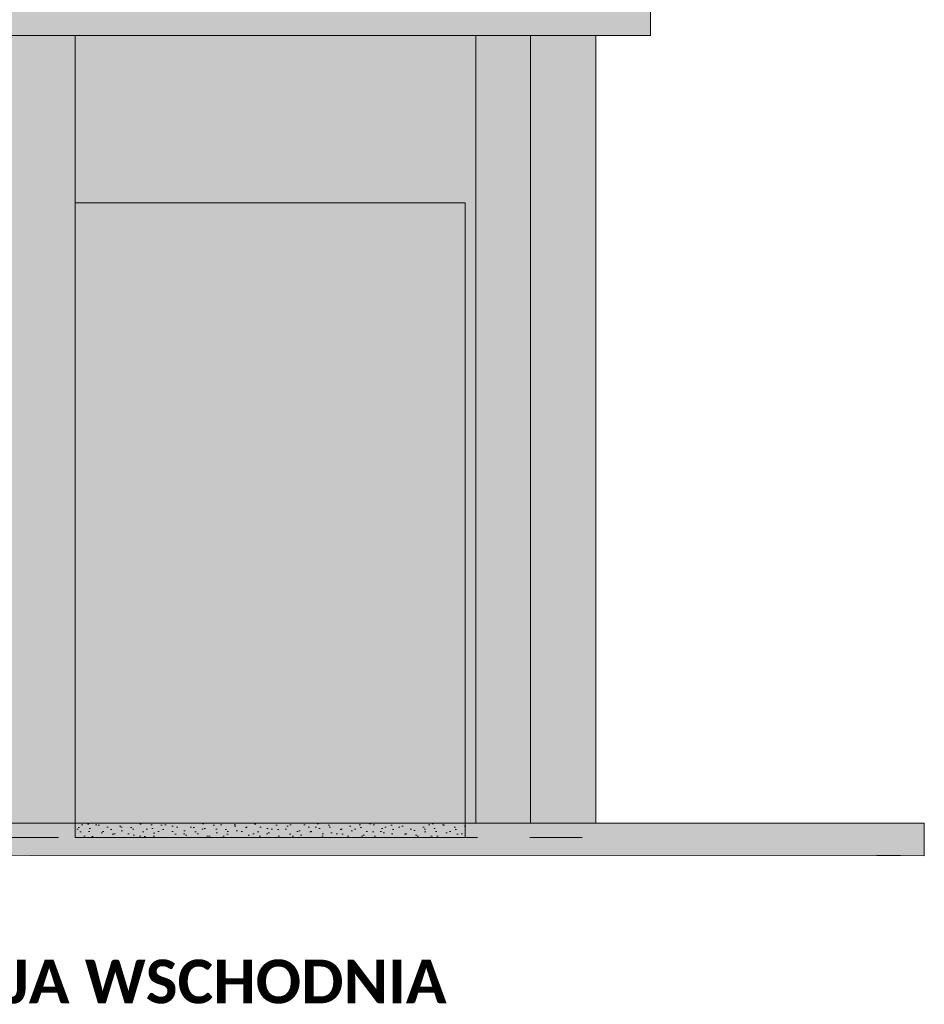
# Model space of a CAD drawing. Header units: millimetres. Extents: x -68772 to 137055, y -73300 to 19650.
# Tile 130 of 212: x 87388 to 91534, y -58656 to -54145. Entities that reach past the tile are written whole.
import ezdxf

# ---------------------------------------------------------------- set-up
doc = ezdxf.new("R2010")
doc.units = ezdxf.units.MM
doc.header["$MEASUREMENT"] = 0
doc.linetypes.add('Przerywana', pattern=[480, 240, -240])
for name, color, linetype, lineweight in [('Floors_Nr_pióra__1', 7, 'Continuous', 18), ('Nowe_0_Nr_pióra__1', 7, 'Continuous', 18), ('Nowe_220-A Ściany_Nr_pióra__1', 7, 'Continuous', 18), ('Nowe_450-K Stropy_Nr_pióra__1', 7, 'Continuous', 18), ('Nowe_810-G Ogólne_Nr_pióra__1', 7, 'Continuous', 18), ('Nowe_810-G Ogólne_Nr_pióra__26', 13, 'Continuous', 18), ('Nowe_810-G Ogólne_Nr_pióra__61', 255, 'Continuous', 18), ('Nowe_810-G Ogólne_Nr_pióra__9', 254, 'Continuous', 18), ('Nowe_Walls_Nr_pióra__1', 7, 'Continuous', 18), ('TABELKA_Nr_pióra__7', 7, 'Continuous', 5)]:
    doc.layers.add(name, color=color, linetype=linetype, lineweight=lineweight)
doc.styles.add('GENERATED_STYLE_5', font='calibrib.ttf')

msp = doc.modelspace()

# ---------------------------------------------------------------- hatches: boundary and pattern name
at = {"layer": 'Nowe_0_Nr_pióra__1', "linetype": 'Continuous', "lineweight": 18}
msp.add_hatch(color=7, dxfattribs=at).paths.add_polyline_path([(91533.8, -57825.8), (91533.8, -57975.8), (62871, -57964.5), (62876.7, -57825.8)])
at = {"layer": 'Nowe_810-G Ogólne_Nr_pióra__1', "linetype": 'Continuous', "lineweight": 18}
h = msp.add_hatch(dxfattribs=at)
h.set_pattern_fill('CEGŁA___WIĄZANIE_POSPOLITE', style=0, pattern_type=2)
h.set_pattern_definition([(0, (0, 0), (0, 67), []), (90, (0, 0), (-201, 0), [67, -67]), (90, (100.5, 67), (-201, 0), [67, -201, 67, -67]), (90, (50.25, 201), (-100.5, 0), [67, -335])])
h.paths.add_polyline_path([(77678.7, -57825.8), (90029, -57825.8), (90029, -57891.9), (77678.7, -57891.9)])
h = msp.add_hatch(dxfattribs=at)
h.set_pattern_fill('PIASEK', style=0, pattern_type=2)
h.set_pattern_definition([(45, (0, 100), (-31.819805, 31.819805), [0, -30, 0, -45]), (110, (100, 100), (42.286168, 15.390906), [0, -22, 0, -38])])
h.paths.add_polyline_path([(87642.6, -57825.8), (89429, -57825.8), (89429, -57891.9), (87642.6, -57891.9)])
at = {"layer": 'Nowe_810-G Ogólne_Nr_pióra__26', "linetype": 'Continuous', "lineweight": 18}
msp.add_hatch(color=13, dxfattribs=at).paths.add_polyline_path([(64119.1, -54057.4), (68131.1, -54057.4), (68213.9, -54115.4), (68363.9, -54084.9), (68370.2, -54057.3), (68562.5, -54057.4), (68568.4, -54084.9), (68714.8, -54114.7), (68797.2, -54057.4), (90278.7, -54057.4), (90278.7, -54217.2), (64119.1, -54217.2)])
at = {"layer": 'Nowe_810-G Ogólne_Nr_pióra__61', "linetype": 'Continuous', "lineweight": 18}
msp.add_hatch(color=255, dxfattribs=at).paths.add_polyline_path([(87642.6, -54983.8), (87642.6, -57891.9), (89429, -57891.9), (89429, -54983.8)])
at = {"layer": 'Nowe_810-G Ogólne_Nr_pióra__9', "linetype": 'Continuous', "lineweight": 18}
for points in [[(87642.6, -54217.2), (77678.7, -54217.2), (77678.7, -57825.8), (78278.7, -57825.8), (78278.7, -54983.8), (82209.7, -54983.8), (85186.3, -54983.8), (86547, -54983.8), (87042.6, -54983.8), (87042.6, -57825.8), (87642.6, -57825.8)], [(87642.6, -54217.2), (87642.6, -54983.8), (89429, -54983.8), (89429, -57825.8), (90029, -57825.8), (90029, -54217.2)], [(89729, -57825.8), (89729, -54217.2), (89675.7, -54217.2), (89479, -54217.2), (89479, -57825.8)]]:
    msp.add_hatch(color=254, dxfattribs=at).paths.add_polyline_path(points)

# ---------------------------------------------------------------- linework, layer by layer
at = {"layer": 'Floors_Nr_pióra__1', "color": 7, "linetype": 'Continuous', "lineweight": 18}
for p, q in [((91533.8, -57975.8), (91533.8, -57825.8)), ((91533.8, -57975.8), (91533.8, -57825.8)), ((91316.4, -57973.4), (91533.8, -57975.8))]:
    msp.add_line(p, q, dxfattribs=at)
at = {"layer": 'Nowe_0_Nr_pióra__1', "color": 7, "linetype": 'Continuous', "lineweight": 18, "flags": 128}
msp.add_lwpolyline([(91533.8, -57825.8), (91533.8, -57975.8), (62871, -57964.5), (62876.7, -57825.8)], close=True, dxfattribs=at)
at = {"layer": 'Nowe_220-A Ściany_Nr_pióra__1', "color": 7, "linetype": 'Continuous', "lineweight": 18}
for p, q in [((87642.6, -57825.8), (87642.6, -54217.2)), ((90029, -57825.8), (90029, -54217.2)), ((89429, -57825.8), (89429, -54983.8))]:
    msp.add_line(p, q, dxfattribs=at)
at = {"layer": 'Nowe_450-K Stropy_Nr_pióra__1', "color": 7, "linetype": 'Continuous', "lineweight": 18}
for p, q in [((62867.7, -57825.8), (90965.5, -57825.8)), ((62876.7, -57825.8), (91533.8, -57825.8))]:
    msp.add_line(p, q, dxfattribs=at)
at = {"layer": 'Nowe_810-G Ogólne_Nr_pióra__1', "color": 7, "linetype": 'Continuous', "lineweight": 18, "flags": 128}
for points in [[(64119.1, -54057.4), (68131.1, -54057.4), (68213.9, -54115.4), (68363.9, -54084.9), (68370.2, -54057.3), (68562.5, -54057.4), (68568.4, -54084.9), (68714.8, -54114.7), (68797.2, -54057.4), (90278.7, -54057.4), (90278.7, -54217.2), (64119.1, -54217.2)], [(89729, -57825.8), (89729, -54217.2), (89675.7, -54217.2), (89479, -54217.2), (89479, -57825.8)], [(87642.6, -54983.8), (87642.6, -57891.9), (89429, -57891.9), (89429, -54983.8)]]:
    msp.add_lwpolyline(points, close=True, dxfattribs=at)
at = {"layer": 'Nowe_810-G Ogólne_Nr_pióra__1', "color": 7, "linetype": 'Przerywana', "lineweight": 18, "flags": 128}
for points in [[(77678.7, -57825.8), (90029, -57825.8), (90029, -57891.9), (77678.7, -57891.9)], [(87642.6, -57825.8), (89429, -57825.8), (89429, -57891.9), (87642.6, -57891.9)]]:
    msp.add_lwpolyline(points, close=True, dxfattribs=at)
at = {"layer": 'Nowe_Walls_Nr_pióra__1', "color": 7, "linetype": 'Continuous', "lineweight": 18}
for p, q in [((87642.6, -57891.9), (87642.6, -57825.8)), ((87642.6, -57825.8), (89629, -57825.8)), ((87642.6, -57891.9), (87642.6, -57825.8)), ((87642.6, -57825.8), (89629, -57825.8)), ((89429, -57891.9), (87642.6, -57891.9)), ((89429, -57891.9), (87642.6, -57891.9)), ((89429, -57891.9), (87642.6, -57891.9))]:
    msp.add_line(p, q, dxfattribs=at)

# ---------------------------------------------------------------- texts
at = {"layer": 'TABELKA_Nr_pióra__7', "color": 7, "linetype": 'Continuous', "lineweight": 5, "insert": (86266.2, -58552.7), "char_height": 200, "attachment_point": 4, "style": 'GENERATED_STYLE_5'}
msp.add_mtext('\\A1;ELEWACJA WSCHODNIA', dxfattribs=at)

doc.saveas('drawing.dxf')
